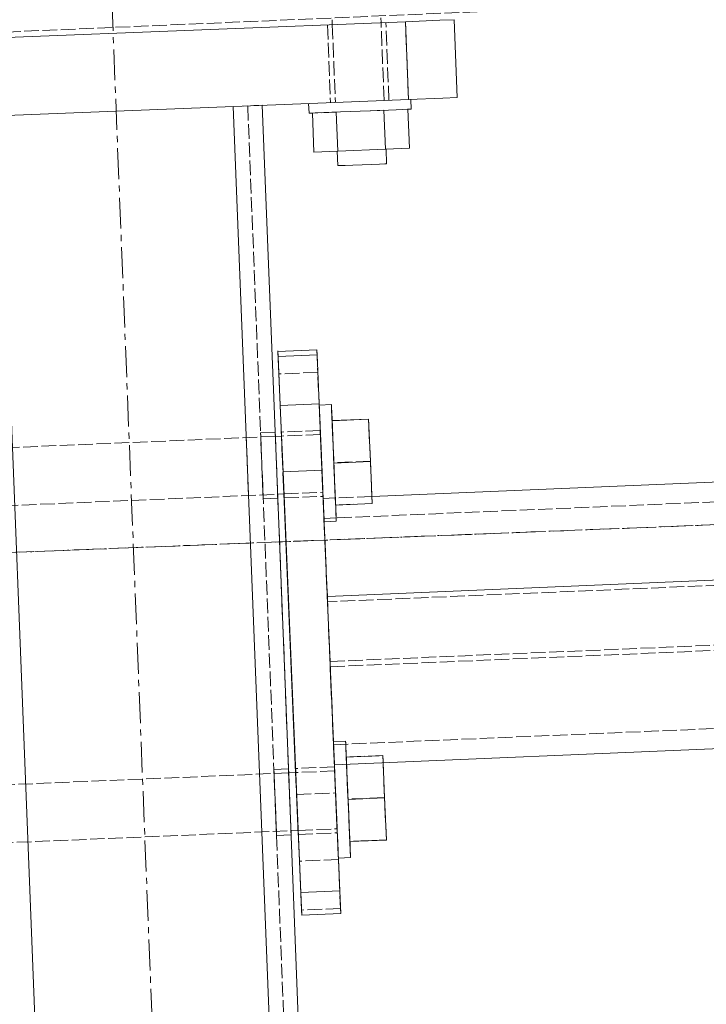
# Model space of a CAD drawing. Header units: millimetres. Extents: x -15129 to 9171, y -18789 to 5877.
# Tile 237 of 256: x -7866 to -7726, y -1153 to -951. Entities that reach past the tile are written whole.
import ezdxf

# ---------------------------------------------------------------- set-up
doc = ezdxf.new("R2010")
doc.units = ezdxf.units.MM
for name, pattern in [('ACAD_ISO02W100', [15, 12, -3]), ('ACAD_ISO04W100', [30, 24, -3, 0, -3]), ('CENTER', [50.8, 31.75, -6.35, 6.35, -6.35])]:
    doc.linetypes.add(name, pattern=pattern)
for name, color, linetype in [('AS_Belki', 145, 'Continuous'), ('AS_Blachy', 30, 'Continuous'), ('AS_Kotwy', 9, 'Continuous'), ('AS_Sciany betonowe', 252, 'Continuous'), ('AS_Siatki', 72, 'Continuous'), ('AS_Sruby', 9, 'Continuous')]:
    doc.layers.add(name, color=color, linetype=linetype)

msp = doc.modelspace()

# ---------------------------------------------------------------- linework, layer by layer
at = {"color": 5, "linetype": 'CENTER', "lineweight": 13, "ltscale": 0.2}
msp.add_line((-7865.18, -500.41, -8591.48), (-7736.11, -3774.46, 51965.58), dxfattribs=at)
at = {"layer": 'AS_Belki', "color": 145, "linetype": 'Continuous', "lineweight": 13, "ltscale": 0.25}
for p, q in [((-5759.11, -962.75), (-7794.23, -1049.03)), ((-7742.07, -3014), (-7822.69, -968.96)), ((-7816.7, -968.73), (-7818.45, -968.79)), ((-7816.7, -968.73), (-7813.85, -1040.85)), ((-7790.03, -3015.89), (-7870.65, -970.85)), ((-5748.26, -982.43), (-7803.36, -1069.57)), ((-7801.9, -1104.1), (-5746.8, -1016.97)), ((-7811.13, -1109.93), (-7813.85, -1040.85)), ((-7811.13, -1109.93), (-7736.31, -3007.77)), ((-7810.79, -1118.48), (-7810.82, -1117.76))]:
    msp.add_line(p, q, dxfattribs=at)
at = {"layer": 'AS_Belki', "color": 84, "linetype": 'ACAD_ISO02W100', "lineweight": 13, "ltscale": 0.25}
for p, q in [((-5748.95, -966.42), (-7801.55, -1053.45)), ((-7819.69, -968.84), (-7820.57, -968.88)), ((-7819.69, -968.84), (-7739.31, -3007.88)), ((-5748.22, -983.51), (-7803.32, -1070.65)), ((-7802.8, -1082.91), (-5747.71, -995.78)), ((-7802.77, -1083.99), (-5747.66, -996.86)), ((-7802.08, -1100), (-5746.98, -1012.87)), ((-7819.54, -1048.83), (-7820.01, -1036.95)), ((-7814.05, -1035.87), (-7817.05, -1036)), ((-7817.05, -1036), (-7817.01, -1036.82)), ((-7817.05, -1036), (-7817.02, -1036.72)), ((-7816.85, -1040.98), (-7817.02, -1036.72)), ((-7814.02, -1036.7), (-7814.05, -1035.87)), ((-7814.05, -1035.87), (-7814.02, -1036.59)), ((-7814.02, -1036.59), (-7813.85, -1040.85)), ((-7813.92, -1039.12), (-7814.02, -1036.7)), ((-7816.92, -1039.24), (-7816.64, -1046.28)), ((-7813.85, -1040.85), (-7813.92, -1039.12)), ((-7813.85, -1040.85), (-7813.71, -1044.42)), ((-7816.71, -1044.55), (-7816.55, -1048.71)), ((-7813.71, -1044.42), (-7813.55, -1048.58)), ((-7816.51, -1049.53), (-7816.64, -1046.28)), ((-7813.64, -1046.16), (-7813.52, -1049.4)), ((-7816.55, -1048.71), (-7816.54, -1048.81)), ((-7816.54, -1048.81), (-7816.51, -1049.53)), ((-7813.55, -1048.58), (-7811.13, -1109.93)), ((-7813.54, -1048.68), (-7813.55, -1048.58)), ((-7813.52, -1049.4), (-7813.54, -1048.68)), ((-7794.23, -1049.03), (-7801.72, -1049.35)), ((-7816.51, -1049.53), (-7813.52, -1049.4)), ((-7804.23, -1049.46), (-7803.36, -1069.56)), ((-7801.72, -1049.35), (-7804.21, -1049.46)), ((-7802.81, -1082.91), (-7804.05, -1053.56)), ((-7804.05, -1053.56), (-7803.32, -1070.65)), ((-7801.55, -1053.45), (-7804.04, -1053.56)), ((-7802.08, -1100), (-7802.81, -1082.91)), ((-7802.81, -1082.91), (-7802.8, -1082.91)), ((-7802.77, -1083.99), (-7801.91, -1104.1)), ((-7811.33, -1104.95), (-7814.32, -1105.08)), ((-7814.29, -1105.8), (-7814.32, -1105.08)), ((-7814.32, -1105.08), (-7814.29, -1105.9)), ((-7811.29, -1105.78), (-7811.33, -1104.95)), ((-7811.3, -1105.67), (-7811.33, -1104.95)), ((-7811.3, -1105.67), (-7811.13, -1109.93)), ((-7814.13, -1110.06), (-7814.29, -1105.8)), ((-7814.29, -1105.9), (-7814.19, -1108.32)), ((-7811.2, -1108.2), (-7811.29, -1105.78)), ((-7814.19, -1108.32), (-7813.92, -1115.36)), ((-7810.99, -1113.5), (-7811.13, -1109.93)), ((-7811.13, -1109.93), (-7810.92, -1115.24)), ((-7810.82, -1117.66), (-7810.99, -1113.5)), ((-7813.79, -1118.61), (-7813.92, -1115.36)), ((-7810.92, -1115.24), (-7810.79, -1118.48)), ((-7813.82, -1117.79), (-7813.82, -1117.89)), ((-7810.82, -1117.76), (-7810.82, -1117.66)), ((-7813.82, -1117.89), (-7813.79, -1118.61)), ((-7813.79, -1118.61), (-7810.79, -1118.48))]:
    msp.add_line(p, q, dxfattribs=at)
at = {"layer": 'AS_Blachy', "color": 145, "linetype": 'Continuous', "lineweight": 13, "ltscale": 0.25}
for p, q in [((-7787.35, -951.56), (-7907.26, -956.28)), ((-7780.28, -951.28), (-7787.35, -951.56)), ((-7786.72, -967.54), (-7787.35, -951.56)), ((-7777.36, -951.16), (-7780.28, -951.28)), ((-7776.73, -967.15), (-7777.36, -951.16)), ((-7796.71, -967.94), (-7906.63, -972.27)), ((-7786.72, -967.54), (-7796.71, -967.94)), ((-7779.65, -967.26), (-7786.72, -967.54)), ((-7776.73, -967.15), (-7779.65, -967.26)), ((-7805.51, -1018.92), (-7813.51, -1019.26)), ((-7813.46, -1020.29), (-7813.51, -1019.13)), ((-7813.51, -1019.13), (-7813.51, -1019.26)), ((-7813.51, -1019.26), (-7813.31, -1023.89)), ((-7813.46, -1020.29), (-7805.47, -1019.95)), ((-7813.03, -1030.34), (-7813.46, -1020.29)), ((-7805.47, -1019.95), (-7805.51, -1018.92)), ((-7805.04, -1030), (-7805.47, -1019.95)), ((-7813.31, -1023.89), (-7812.77, -1036.64)), ((-7813.03, -1030.34), (-7805.04, -1030)), ((-7812.77, -1036.43), (-7813.03, -1030.34)), ((-7804.78, -1036.09), (-7805.04, -1030)), ((-7812.8, -1035.82), (-7812.77, -1036.54)), ((-7812.78, -1036.28), (-7812.8, -1035.82)), ((-7812.45, -1044), (-7812.77, -1036.43)), ((-7812.77, -1036.54), (-7812.59, -1040.8)), ((-7804.59, -1040.6), (-7804.78, -1036.09)), ((-7812.59, -1040.8), (-7812.37, -1046.1)), ((-7804.46, -1043.66), (-7804.59, -1040.6)), ((-7804.46, -1043.66), (-7812.45, -1044)), ((-7808.8, -1130.34), (-7812.45, -1044)), ((-7801.9, -1104.1), (-7804.46, -1043.66)), ((-7812.37, -1046.1), (-7812.23, -1049.35)), ((-7812.27, -1048.52), (-7809.86, -1105.72)), ((-7812.26, -1048.63), (-7812.26, -1048.57)), ((-7812.23, -1049.35), (-7812.26, -1048.63)), ((-7809.89, -1104.89), (-7809.85, -1105.61)), ((-7809.89, -1104.89), (-7809.87, -1105.36)), ((-7809.85, -1105.61), (-7809.67, -1109.87)), ((-7801.68, -1109.53), (-7801.9, -1104.1)), ((-7800.81, -1130.01), (-7801.68, -1109.53)), ((-7809.67, -1109.87), (-7809.45, -1115.18)), ((-7809.45, -1115.18), (-7809.31, -1118.42)), ((-7809.35, -1117.62), (-7809.35, -1117.81)), ((-7809.35, -1117.64), (-7809.34, -1117.7)), ((-7809.35, -1117.81), (-7809.09, -1123.9)), ((-7809.34, -1117.7), (-7809.31, -1118.42)), ((-7809.09, -1123.9), (-7808.65, -1133.95)), ((-7808.8, -1130.34), (-7800.81, -1130.01)), ((-7808.61, -1134.98), (-7808.8, -1130.34)), ((-7800.62, -1134.64), (-7800.81, -1130.01)), ((-7808.65, -1133.95), (-7808.61, -1134.98)), ((-7808.61, -1134.98), (-7800.62, -1134.64))]:
    msp.add_line(p, q, dxfattribs=at)
at = {"layer": 'AS_Blachy', "color": 84, "linetype": 'ACAD_ISO02W100', "lineweight": 13, "ltscale": 0.25}
for p, q in [((-7790.72, -967.7), (-7791.35, -951.71)), ((-7786.72, -967.54), (-7787.35, -951.56)), ((-7803.34, -952.19), (-7802.71, -968.17)), ((-7805.51, -1018.92), (-7805.32, -1023.56)), ((-7805.32, -1023.56), (-7813.31, -1023.89)), ((-7801.67, -1109.9), (-7805.32, -1023.56)), ((-7804.81, -1035.48), (-7812.8, -1035.82)), ((-7812.67, -1039.06), (-7812.78, -1036.28)), ((-7812.77, -1036.64), (-7812.27, -1048.52)), ((-7804.79, -1035.94), (-7804.81, -1035.48)), ((-7804.81, -1035.48), (-7804.78, -1036.2)), ((-7804.67, -1038.72), (-7804.79, -1035.94)), ((-7804.78, -1036.2), (-7804.6, -1040.46)), ((-7804.45, -1044.03), (-7804.67, -1038.72)), ((-7812.44, -1044.37), (-7812.67, -1039.06)), ((-7804.6, -1040.46), (-7804.37, -1045.76)), ((-7812.26, -1048.57), (-7812.44, -1044.37)), ((-7804.27, -1048.23), (-7804.45, -1044.03)), ((-7804.37, -1045.76), (-7804.24, -1049.01)), ((-7812.23, -1049.35), (-7804.24, -1049.01)), ((-7804.27, -1048.29), (-7804.27, -1048.23)), ((-7804.24, -1049.01), (-7804.27, -1048.29)), ((-7801.89, -1104.55), (-7809.89, -1104.89)), ((-7809.87, -1105.36), (-7809.75, -1108.14)), ((-7809.86, -1105.72), (-7809.67, -1110.23)), ((-7801.89, -1104.55), (-7801.87, -1105.02)), ((-7801.86, -1105.27), (-7801.89, -1104.55)), ((-7801.76, -1107.8), (-7801.87, -1105.02)), ((-7801.68, -1109.53), (-7801.86, -1105.27)), ((-7809.75, -1108.14), (-7809.53, -1113.44)), ((-7801.53, -1113.1), (-7801.76, -1107.8)), ((-7801.46, -1114.84), (-7801.68, -1109.53)), ((-7809.67, -1110.23), (-7801.67, -1109.9)), ((-7809.67, -1110.23), (-7809.35, -1117.62)), ((-7801.67, -1109.9), (-7801.35, -1117.47)), ((-7809.53, -1113.44), (-7809.35, -1117.64)), ((-7801.35, -1117.3), (-7801.53, -1113.1)), ((-7801.32, -1118.08), (-7801.46, -1114.84)), ((-7801.35, -1117.36), (-7801.35, -1117.3)), ((-7801.32, -1118.08), (-7801.35, -1117.36)), ((-7801.35, -1117.47), (-7801.09, -1123.56)), ((-7809.31, -1118.42), (-7801.32, -1118.08)), ((-7801.09, -1123.56), (-7809.09, -1123.9)), ((-7801.09, -1123.56), (-7800.66, -1133.61)), ((-7800.66, -1133.61), (-7808.65, -1133.95)), ((-7800.66, -1133.61), (-7800.62, -1134.64))]:
    msp.add_line(p, q, dxfattribs=at)
at = {"layer": 'AS_Kotwy', "color": 145, "linetype": 'Continuous', "lineweight": 13, "ltscale": 0.25}
for p, q in [((-7802.38, -951.15), (-7802.34, -952.15)), ((-7792.35, -951.75), (-7792.39, -950.75)), ((-7786.14, -969.52), (-7786.22, -967.52)), ((-7807.2, -968.35), (-7807.12, -970.35)), ((-7805.36, -970.28), (-7806.33, -970.32)), ((-7804.05, -970.23), (-7805.36, -970.28)), ((-7802.46, -970.17), (-7804.05, -970.23)), ((-7800.65, -970.09), (-7802.46, -970.17)), ((-7801.21, -978.12), (-7801.53, -970.13)), ((-7798.68, -970.02), (-7800.65, -970.09)), ((-7796.63, -969.94), (-7798.68, -970.02)), ((-7794.59, -969.85), (-7796.63, -969.94)), ((-7792.62, -969.78), (-7794.59, -969.85)), ((-7791.74, -969.74), (-7794.54, -969.85)), ((-7790.8, -969.71), (-7792.62, -969.78)), ((-7791.42, -977.74), (-7791.74, -969.74)), ((-7789.21, -969.64), (-7790.8, -969.71)), ((-7787.91, -969.59), (-7789.21, -969.64)), ((-7786.94, -969.55), (-7787.91, -969.59)), ((-7786.34, -969.53), (-7786.94, -969.55)), ((-7786.53, -977.54), (-7786.84, -969.55)), ((-7786.14, -969.52), (-7786.34, -969.53)), ((-7806.92, -970.34), (-7807.12, -970.35)), ((-7806.33, -970.32), (-7806.92, -970.34)), ((-7806.43, -970.32), (-7806.11, -978.32)), ((-7806.11, -978.32), (-7801.21, -978.12)), ((-7801.31, -978.13), (-7801.2, -981.12)), ((-7801.21, -978.12), (-7791.42, -977.74)), ((-7791.42, -977.74), (-7786.53, -977.54)), ((-7791.2, -980.73), (-7791.32, -977.73)), ((-7801.2, -981.12), (-7800.82, -981.11)), ((-7800.82, -981.11), (-7799.73, -981.07)), ((-7799.73, -981.07), (-7798.11, -981)), ((-7798.11, -981), (-7796.2, -980.93)), ((-7796.2, -980.93), (-7794.29, -980.85)), ((-7794.29, -980.85), (-7792.67, -980.79)), ((-7792.67, -980.79), (-7791.58, -980.74)), ((-7791.58, -980.74), (-7791.2, -980.73))]:
    msp.add_line(p, q, dxfattribs=at)
at = {"layer": 'AS_Kotwy', "color": 84, "linetype": 'ACAD_ISO02W100', "lineweight": 13, "ltscale": 0.25}
for p, q in [((-7791.72, -967.74), (-7792.35, -951.75)), ((-7802.34, -952.15), (-7801.71, -968.13)), ((-7801.53, -970.13), (-7805.83, -970.3)), ((-7805.83, -970.3), (-7806.43, -970.32)), ((-7791.42, -977.74), (-7791.32, -977.73))]:
    msp.add_line(p, q, dxfattribs=at)
at = {"layer": 'AS_Sciany betonowe', "color": 145, "linetype": 'ACAD_ISO02W100', "lineweight": 13, "ltscale": 0.25}
for p, q in [((-489.39, -634.96), (-12160.18, -1139.01)), ((-7813.16, -1058.36), (-7811.86, -1058.31))]:
    msp.add_line(p, q, dxfattribs=at)
at = {"layer": 'AS_Sciany betonowe', "color": 84, "linetype": 'ACAD_ISO02W100', "lineweight": 13, "ltscale": 0.25}
msp.add_line((-725.34, -778.93), (-9807.37, -1136.98), dxfattribs=at)
at = {"layer": 'AS_Siatki', "color": 20, "linetype": 'ACAD_ISO04W100', "lineweight": 13, "ltscale": 0.25}
msp.add_line((-491.11, -769.7), (-12256.44, -1233.53), dxfattribs=at)
at = {"layer": 'AS_Sruby', "color": 145, "linetype": 'Continuous', "lineweight": 13, "ltscale": 0.25}
for p, q in [((-7802.53, -1030.17), (-7805.03, -1030.28)), ((-7802.53, -1030.26), (-7802.53, -1030.17)), ((-7802.51, -1030.8), (-7802.53, -1030.26)), ((-7802.46, -1031.78), (-7802.51, -1030.8)), ((-7802.4, -1033.15), (-7802.46, -1031.78)), ((-7802.33, -1034.87), (-7802.4, -1033.15)), ((-7794.9, -1033.14), (-7802.39, -1033.45)), ((-7802.39, -1033.49), (-7794.9, -1033.17)), ((-7802.25, -1036.88), (-7802.33, -1034.87)), ((-7794.9, -1033.17), (-7794.9, -1033.14)), ((-7794.53, -1041.86), (-7794.9, -1033.17)), ((-7812.77, -1036.64), (-7814.02, -1036.7)), ((-7802.15, -1039.08), (-7802.25, -1036.88)), ((-7802.05, -1041.4), (-7802.15, -1039.08)), ((-7801.95, -1043.75), (-7802.05, -1041.4)), ((-7802.02, -1042.18), (-7794.53, -1041.86)), ((-7794.16, -1050.5), (-7794.53, -1041.86)), ((-7801.86, -1046.03), (-7801.95, -1043.75)), ((-7801.77, -1048.17), (-7801.86, -1046.03)), ((-7813.55, -1048.58), (-7812.26, -1048.52)), ((-7801.69, -1050.08), (-7801.77, -1048.17)), ((-7801.62, -1051.68), (-7801.69, -1050.08)), ((-7801.66, -1050.82), (-7794.16, -1050.5)), ((-7801.57, -1052.91), (-7801.62, -1051.68)), ((-7801.53, -1053.73), (-7801.57, -1052.91)), ((-7804.01, -1054.21), (-7801.52, -1054.1)), ((-7801.52, -1054.1), (-7801.53, -1053.73)), ((-7791.61, -1110.93), (-7791.92, -1103.68)), ((-7809.85, -1105.71), (-7811.29, -1105.78)), ((-7799.33, -1105.95), (-7799.41, -1103.99)), ((-7799.24, -1108.15), (-7799.33, -1105.95)), ((-7799.14, -1110.47), (-7799.24, -1108.15)), ((-7799.04, -1112.82), (-7799.14, -1110.47)), ((-7799.1, -1111.25), (-7791.61, -1110.93)), ((-7791.25, -1119.58), (-7791.61, -1110.93)), ((-7798.94, -1115.11), (-7799.04, -1112.82)), ((-7798.85, -1117.24), (-7798.94, -1115.11)), ((-7810.82, -1117.66), (-7809.35, -1117.6)), ((-7798.77, -1119.15), (-7798.85, -1117.24)), ((-7798.7, -1120.75), (-7798.77, -1119.15)), ((-7798.74, -1119.89), (-7791.25, -1119.58)), ((-7798.65, -1121.98), (-7798.7, -1120.75)), ((-7801.09, -1123.28), (-7798.6, -1123.18)), ((-7798.62, -1122.8), (-7798.65, -1121.98)), ((-7798.6, -1123.18), (-7798.62, -1122.8))]:
    msp.add_line(p, q, dxfattribs=at)
at = {"layer": 'AS_Sruby', "color": 84, "linetype": 'ACAD_ISO02W100', "lineweight": 13, "ltscale": 0.25}
for p, q in [((-7805.03, -1030.28), (-7805.03, -1030.36)), ((-7805.03, -1030.28), (-7805.02, -1030.65)), ((-7805.03, -1030.36), (-7805, -1030.91)), ((-7805.02, -1030.65), (-7804.98, -1031.47)), ((-7805, -1030.91), (-7804.96, -1031.88)), ((-7802.52, -1030.55), (-7802.53, -1030.17)), ((-7802.48, -1031.37), (-7802.52, -1030.55)), ((-7804.98, -1031.47), (-7804.93, -1032.71)), ((-7804.96, -1031.88), (-7804.9, -1033.26)), ((-7804.86, -1034.31), (-7804.93, -1032.71)), ((-7802.43, -1032.6), (-7802.48, -1031.37)), ((-7802.37, -1034.2), (-7802.43, -1032.6)), ((-7804.9, -1033.26), (-7804.83, -1034.98)), ((-7804.86, -1034.31), (-7804.81, -1035.45)), ((-7802.4, -1033.45), (-7802.03, -1042.1)), ((-7802.4, -1033.45), (-7802.39, -1033.49)), ((-7802.39, -1033.49), (-7802.02, -1042.18)), ((-7802.29, -1036.11), (-7802.37, -1034.2)), ((-7794.54, -1041.78), (-7794.9, -1033.14)), ((-7814.02, -1036.7), (-7873.96, -1039.24)), ((-7804.78, -1036.3), (-7812.77, -1036.64)), ((-7804.83, -1034.98), (-7804.74, -1036.98)), ((-7804.81, -1035.45), (-7804.78, -1036.21)), ((-7804.78, -1036.3), (-7804.78, -1036.21)), ((-7804.78, -1036.3), (-7804.69, -1038.35)), ((-7804.74, -1037.06), (-7804.78, -1036.3)), ((-7804.78, -1036.3), (-7804.77, -1036.45)), ((-7804.73, -1037.48), (-7804.77, -1036.45)), ((-7804.74, -1036.98), (-7804.65, -1039.18)), ((-7802.19, -1038.24), (-7802.29, -1036.11)), ((-7804.68, -1038.61), (-7804.74, -1037.06)), ((-7804.65, -1039.23), (-7804.73, -1037.48)), ((-7804.69, -1038.35), (-7804.6, -1040.64)), ((-7804.59, -1040.71), (-7804.68, -1038.61)), ((-7802.1, -1040.53), (-7802.19, -1038.24)), ((-7804.65, -1039.18), (-7804.55, -1041.5)), ((-7804.56, -1041.44), (-7804.65, -1039.23)), ((-7804.6, -1040.64), (-7804.5, -1042.98)), ((-7804.49, -1043.05), (-7804.59, -1040.71)), ((-7802, -1042.88), (-7802.1, -1040.53)), ((-7804.46, -1043.77), (-7804.56, -1041.44)), ((-7804.55, -1041.5), (-7804.45, -1043.85)), ((-7804.5, -1042.98), (-7804.4, -1045.3)), ((-7804.39, -1045.26), (-7804.49, -1043.05)), ((-7794.54, -1041.78), (-7802.03, -1042.1)), ((-7802.03, -1042.1), (-7801.66, -1050.79)), ((-7802.02, -1042.18), (-7801.66, -1050.82)), ((-7801.9, -1045.2), (-7802, -1042.88)), ((-7794.17, -1050.47), (-7794.54, -1041.78)), ((-7804.37, -1045.88), (-7804.46, -1043.77)), ((-7804.45, -1043.85), (-7804.36, -1046.14)), ((-7804.4, -1045.3), (-7804.3, -1047.51)), ((-7804.32, -1047.01), (-7804.39, -1045.26)), ((-7804.31, -1047.42), (-7804.37, -1045.88)), ((-7804.36, -1046.14), (-7804.27, -1048.28)), ((-7804.28, -1048.04), (-7804.32, -1047.01)), ((-7801.81, -1047.4), (-7801.9, -1045.2)), ((-7873.49, -1051.12), (-7813.55, -1048.58)), ((-7812.26, -1048.52), (-7804.27, -1048.18)), ((-7804.27, -1048.18), (-7804.31, -1047.42)), ((-7804.3, -1047.51), (-7804.27, -1048.21)), ((-7804.27, -1048.18), (-7804.28, -1048.04)), ((-7804.27, -1048.21), (-7804.24, -1049.03)), ((-7804.27, -1048.28), (-7804.18, -1050.18)), ((-7804.24, -1049.03), (-7804.22, -1049.51)), ((-7801.72, -1049.4), (-7801.81, -1047.4)), ((-7804.15, -1051.23), (-7804.22, -1049.51)), ((-7804.18, -1050.18), (-7804.12, -1051.78)), ((-7801.65, -1051.12), (-7801.72, -1049.4)), ((-7794.17, -1050.47), (-7801.66, -1050.79)), ((-7801.66, -1050.79), (-7801.66, -1050.82)), ((-7801.59, -1052.5), (-7801.65, -1051.12)), ((-7794.16, -1050.5), (-7794.17, -1050.47)), ((-7804.15, -1051.23), (-7804.09, -1052.61)), ((-7804.12, -1051.78), (-7804.07, -1053.02)), ((-7804.09, -1052.61), (-7804.04, -1053.58)), ((-7804.03, -1053.84), (-7804.07, -1053.02)), ((-7801.55, -1053.48), (-7801.59, -1052.5)), ((-7804.04, -1053.58), (-7804.02, -1054.13)), ((-7804.03, -1053.84), (-7804.02, -1054.21)), ((-7804.02, -1054.13), (-7804.02, -1054.21)), ((-7801.52, -1054.02), (-7801.55, -1053.48)), ((-7801.52, -1054.1), (-7801.52, -1054.02)), ((-7799.62, -1099.24), (-7802.11, -1099.35)), ((-7802.11, -1099.35), (-7802.11, -1099.44)), ((-7802.11, -1099.35), (-7802.1, -1099.72)), ((-7802.11, -1099.44), (-7802.09, -1099.98)), ((-7799.61, -1099.33), (-7799.62, -1099.24)), ((-7799.6, -1099.62), (-7799.62, -1099.24)), ((-7799.59, -1099.87), (-7799.61, -1099.33)), ((-7799.57, -1100.44), (-7799.6, -1099.62)), ((-7802.1, -1099.72), (-7802.07, -1100.54)), ((-7802.09, -1099.98), (-7802.04, -1100.96)), ((-7802.07, -1100.54), (-7802.01, -1101.78)), ((-7802.04, -1100.96), (-7801.99, -1102.33)), ((-7799.59, -1099.89), (-7799.59, -1099.87)), ((-7799.55, -1100.85), (-7799.59, -1099.89)), ((-7799.52, -1101.67), (-7799.57, -1100.44)), ((-7799.49, -1102.23), (-7799.55, -1100.85)), ((-7799.45, -1103.27), (-7799.52, -1101.67)), ((-7802.01, -1101.78), (-7801.95, -1103.38)), ((-7801.99, -1102.33), (-7801.91, -1104.05)), ((-7801.95, -1103.38), (-7801.9, -1104.52)), ((-7799.41, -1103.95), (-7799.49, -1102.23)), ((-7799.48, -1102.53), (-7799.42, -1104)), ((-7799.48, -1102.53), (-7799.47, -1102.56)), ((-7791.99, -1102.21), (-7799.47, -1102.53)), ((-7799.47, -1102.56), (-7791.98, -1102.25)), ((-7799.47, -1102.56), (-7799.41, -1104)), ((-7799.37, -1105.18), (-7799.45, -1103.27)), ((-7791.62, -1110.86), (-7791.99, -1102.21)), ((-7791.98, -1102.25), (-7791.99, -1102.21)), ((-7791.92, -1103.68), (-7791.98, -1102.25)), ((-7801.86, -1105.38), (-7809.85, -1105.71)), ((-7801.91, -1104.05), (-7801.83, -1106.05)), ((-7801.9, -1104.52), (-7801.87, -1105.28)), ((-7801.86, -1105.37), (-7801.87, -1105.28)), ((-7801.86, -1105.37), (-7801.78, -1107.42)), ((-7801.83, -1106.14), (-7801.86, -1105.38)), ((-7801.85, -1105.52), (-7801.86, -1105.38)), ((-7801.81, -1106.55), (-7801.85, -1105.52)), ((-7799.42, -1104), (-7799.11, -1111.17)), ((-7799.42, -1104), (-7798.74, -1119.86)), ((-7799.41, -1103.99), (-7799.41, -1103.95)), ((-7799.28, -1107.31), (-7799.37, -1105.18)), ((-7811.29, -1105.78), (-7871.24, -1108.32)), ((-7801.83, -1106.05), (-7801.73, -1108.26)), ((-7801.76, -1107.68), (-7801.83, -1106.14)), ((-7801.74, -1108.3), (-7801.81, -1106.55)), ((-7801.78, -1107.42), (-7801.68, -1109.71)), ((-7801.67, -1109.79), (-7801.76, -1107.68)), ((-7799.18, -1109.6), (-7799.28, -1107.31)), ((-7801.64, -1110.51), (-7801.74, -1108.3)), ((-7801.73, -1108.26), (-7801.63, -1110.58)), ((-7801.68, -1109.71), (-7801.58, -1112.06)), ((-7799.08, -1111.95), (-7799.18, -1109.6)), ((-7801.57, -1112.12), (-7801.67, -1109.79)), ((-7801.54, -1112.85), (-7801.64, -1110.51)), ((-7801.63, -1110.58), (-7801.54, -1112.93)), ((-7791.62, -1110.86), (-7799.11, -1111.17)), ((-7799.1, -1111.25), (-7798.74, -1119.89)), ((-7791.25, -1119.54), (-7791.62, -1110.86)), ((-7801.58, -1112.06), (-7801.48, -1114.38)), ((-7801.48, -1114.33), (-7801.57, -1112.12)), ((-7801.45, -1114.95), (-7801.54, -1112.85)), ((-7801.54, -1112.93), (-7801.44, -1115.21)), ((-7798.98, -1114.27), (-7799.08, -1111.95)), ((-7801.4, -1116.09), (-7801.48, -1114.33)), ((-7801.48, -1114.38), (-7801.39, -1116.58)), ((-7801.39, -1116.5), (-7801.45, -1114.95)), ((-7801.44, -1115.21), (-7801.35, -1117.35)), ((-7798.89, -1116.47), (-7798.98, -1114.27)), ((-7870.77, -1120.2), (-7810.82, -1117.66)), ((-7809.35, -1117.6), (-7801.36, -1117.26)), ((-7801.36, -1117.11), (-7801.4, -1116.09)), ((-7801.36, -1117.26), (-7801.39, -1116.5)), ((-7801.39, -1116.58), (-7801.36, -1117.28)), ((-7801.36, -1117.26), (-7801.36, -1117.11)), ((-7801.36, -1117.28), (-7801.32, -1118.1)), ((-7801.35, -1117.35), (-7801.27, -1119.25)), ((-7798.8, -1118.47), (-7798.89, -1116.47)), ((-7801.3, -1118.58), (-7801.32, -1118.1)), ((-7801.3, -1118.58), (-7801.23, -1120.3)), ((-7801.27, -1119.25), (-7801.2, -1120.85)), ((-7798.73, -1120.2), (-7798.8, -1118.47)), ((-7791.25, -1119.54), (-7798.74, -1119.86)), ((-7798.74, -1119.86), (-7798.74, -1119.89)), ((-7791.25, -1119.58), (-7791.25, -1119.54)), ((-7801.23, -1120.3), (-7801.17, -1121.68)), ((-7801.2, -1120.85), (-7801.15, -1122.09)), ((-7801.17, -1121.68), (-7801.13, -1122.66)), ((-7798.67, -1121.57), (-7798.73, -1120.2)), ((-7798.63, -1122.55), (-7798.67, -1121.57)), ((-7801.15, -1122.09), (-7801.11, -1122.91)), ((-7801.13, -1122.66), (-7801.1, -1123.2)), ((-7801.11, -1122.91), (-7801.1, -1123.28)), ((-7801.1, -1123.2), (-7801.1, -1123.28)), ((-7798.61, -1123.09), (-7798.63, -1122.55)), ((-7798.6, -1123.18), (-7798.61, -1123.09))]:
    msp.add_line(p, q, dxfattribs=at)

doc.saveas('drawing.dxf')
